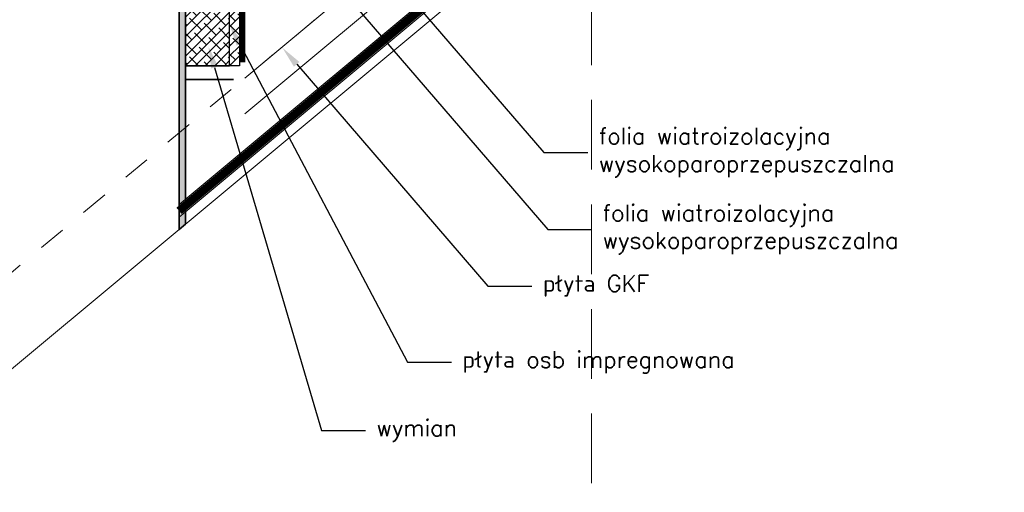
# Model space of a CAD drawing. Header units: millimetres. Extents: x -1427 to 10229, y -1578 to 5221.
# Tile 122 of 129: x 2074 to 2254, y 2369 to 2455. Entities that reach past the tile are written whole.
import ezdxf
from ezdxf import colors
from ezdxf.entities.mleader import LeaderData, LeaderLine
from ezdxf.math import Vec2, Vec3

# ---------------------------------------------------------------- set-up
doc = ezdxf.new("R2010")
doc.units = ezdxf.units.MM
for name, pattern in [('2_3', [1, 0.5, -0.5]), ('CACHE', [9.525, 6.35, -3.175]), ('DASHED', [19.05, 12.7, -6.35])]:
    doc.linetypes.add(name, pattern=pattern)
for name, color, linetype, lineweight in [('!! 0_ Istn-widok', 1, 'Continuous', 15), ('!! 2 _linia hydroizol', 32, 'Continuous', 9), ('!! 2_ remont Ocieplenie', 4, 'ZIGZAG', 5), ('.OPIS', 4, 'Continuous', 13), ('0-linia- drewno przekrój', 23, 'Continuous', 30), ('0_Sciany', 3, 'Continuous', 35), ('Widok', 1, 'Continuous', 15)]:
    doc.layers.add(name, color=color, linetype=linetype, lineweight=lineweight)
doc.styles.add('TXT', font='simplex.shx')
doc.linetypes.add('BATTING', pattern='A,0.00254,-2.54,[134,ltypeshp.shx,S=2.54,R=0,X=-2.54,Y=0],-5.08,[134,ltypeshp.shx,S=2.54,R=180,X=2.54,Y=0],-2.54', length=10.16254)
doc.linetypes.add('ZIGZAG', pattern='A,0.00254,-5.08,[131,ltypeshp.shx,S=5.08,R=0,X=-5.08,Y=0],-10.16,[131,ltypeshp.shx,S=5.08,R=180,X=5.08,Y=0],-5.08', length=20.32254)

msp = doc.modelspace()

# ---------------------------------------------------------------- hatches: boundary and pattern name
h = msp.add_hatch()
h.set_pattern_fill('AR-SAND', color=256, scale=0.25, angle=90, style=0)
h.set_pattern_definition([(127.5, (1940.50325, 2544.66848), (-0.48170594, -0.01574834), [0, -0.38, 0, -0.425, 0, -0.40625]), (97.5, (1940.50325, 2544.6685), (-0.7055365, 0.4424442), [0, -0.205, 0, -0.3425, 0, -0.13125]), (57.5, (1940.50325, 2544.36098), (-0.0014148, 0.7785355), [0, -0.125, 0, -0.45, 0, -0.5875]), (47.5, (1940.50325, 2544.361), (-0.2194189, 0.7515317), [0, -0.0625, 0, -0.295, 0, -0.3375])])
h.paths.add_polyline_path([(2104.68557, 2506.38911), (2103.48557, 2506.38911), (2103.48557, 2416.97201), (2104.68557, 2417.97268)])
h = msp.add_hatch()
h.set_pattern_fill('ANSI38', color=256, scale=10)
h.set_pattern_definition([(45, (1940.5032, 2635.2738), (-0.8838835, 0.8838835), []), (135, (1940.5032, 2635.2738), (-2.6516504, 0.8838835), [3.125, -1.875])])
h.paths.add_polyline_path([(2112.68557, 2506.38911), (2114.48557, 2506.38911), (2114.48557, 2446.81331), (2112.68557, 2446.81331)])
h = msp.add_hatch()
h.set_pattern_fill('ANSI38', color=256, scale=10)
h.set_pattern_definition([(45, (1650.6386, 2254.4053), (-0.8838835, 0.8838835), []), (135, (1650.6386, 2254.4053), (-2.6516504, 0.8838835), [3.125, -1.875])])
h.paths.add_polyline_path([(2104.68557, 2446.81331), (2112.68557, 2446.81331), (2112.68557, 2461.81331), (2104.68557, 2461.81331)])

# ---------------------------------------------------------------- linework, layer by layer
at = {"layer": '!! 0_ Istn-widok'}
for points in [[(2115.48557, 2444.55657), (2602.15021, 2850.3816)], [(2103.48557, 2421.52923), (2602.15021, 2837.36095), (2766.17782, 2700.57988)], [(2103.48557, 2419.23641), (2602.15021, 2835.06813), (2765.05017, 2699.2274)], [(2103.48557, 2416.97201), (2602.15021, 2832.80372), (2763.93649, 2697.89168)], [(1983.48557, 2316.97491), (2103.48557, 2416.97201)]]:
    msp.add_lwpolyline(points, dxfattribs=at)
at = {"layer": '!! 2 _linia hydroizol', "linetype": 'CACHE', "ltscale": 0.3, "const_width": 1.5}
msp.add_lwpolyline([(2103.48557, 2420.38282), (2602.15021, 2836.21454), (2765.614, 2699.90364)], dxfattribs=at)
at = {"layer": '!! 2_ remont Ocieplenie', "linetype": 'BATTING', "ltscale": 0.45}
msp.add_lwpolyline([(2115.48557, 2438.04625), (2602.15021, 2843.87127), (2769.37973, 2704.42016)], dxfattribs=at)
at = {"layer": '.OPIS', "linetype": 'DASHED'}
msp.add_lwpolyline([(1933.98206, 2256.44791), (2178.58636, 2256.44791), (2178.58636, 2616.2389), (1933.98206, 2616.2389)], close=True, dxfattribs=at)
at = {"layer": '0-linia- drewno przekrój'}
for points in [[(2112.68557, 2506.38911), (2114.48557, 2506.38911), (2114.48557, 2446.81331), (2112.68557, 2446.81331)], [(2104.68557, 2446.81331), (2112.68557, 2446.81331), (2112.68557, 2461.81331), (2104.68557, 2461.81331)]]:
    msp.add_lwpolyline(points, close=True, dxfattribs=at)
at = {"layer": '0_Sciany'}
msp.add_lwpolyline([(2104.68557, 2506.38911), (2103.48557, 2506.38911), (2103.48557, 2417.00639), (2104.68557, 2417.97268)], close=True, dxfattribs=at)
for points in [[(2104.68557, 2446.81331), (2112.68557, 2446.81331)], [(2104.68557, 2444.31331), (2113.40809, 2444.31331)]]:
    msp.add_lwpolyline(points, dxfattribs=at)
at = {"layer": 'Widok', "linetype": '2_3', "ltscale": 10}
msp.add_lwpolyline([(2212.8478, 2525.74601), (1976.22035, 2328.49439)], dxfattribs=at)
at = {"layer": 'Widok', "linetype": '2_3', "ltscale": 10, "const_width": 0.9}
msp.add_lwpolyline([(2114.98557, 2506.9809), (2114.98557, 2447.444)], dxfattribs=at)
at = {"layer": 'Widok'}
msp.add_lwpolyline([(2115.48557, 2484.32332), (2115.48557, 2447.444)], dxfattribs=at)

# ---------------------------------------------------------------- leaders
ml = msp.add_multileader_mtext('Standard')
ml.set_content('folia wiatroizolacyjna\\Pwysokoparoprzepuszczalna', color=256, style='TXT')
ml.set_leader_properties()
ml.build(insert=Vec2(0, 0))
ml.multileader.update_dxf_attribs({"text_left_attachment_type": 2, "text_right_attachment_type": 2})
ctx = ml.context
ctx.base_point, ctx.char_height, ctx.plane_origin = Vec3(2182.52987, 2461.60772), 3, Vec3(2157.38868, 2424.95262)
ctx.left_attachment, ctx.right_attachment = 2, 2
notes = []
notes.append((ctx, [(0, (1, 1, 0), (2174.52987, 2461.60772), (1, 0), 8, [(0, [(2139.01081, 2502.01419)], 0, [])])]))
ctx.mtext.insert, ctx.mtext.flow_direction = Vec3(2184.52987, 2466.10772), 5
ml = msp.add_multileader_mtext('Standard')
ml.set_content('folia wiatroizolacyjna\\Pwysokoparoprzepuszczalna', color=256, style='TXT')
ml.set_leader_properties()
ml.build(insert=Vec2(0, 0))
ml.multileader.update_dxf_attribs({"text_left_attachment_type": 2, "text_right_attachment_type": 2})
ctx = ml.context
ctx.base_point, ctx.char_height, ctx.plane_origin = Vec3(2177.91702, 2431.01219), 3, Vec3(2152.77584, 2394.35709)
ctx.left_attachment, ctx.right_attachment = 2, 2
notes.append((ctx, [(0, (1, 1, 0), (2169.91702, 2431.01219), (1, 0), 8, [(0, [(2132.48371, 2474.47086)], 0, [])])]))
ctx.mtext.insert, ctx.mtext.flow_direction = Vec3(2179.91702, 2435.51219), 5
ml = msp.add_multileader_mtext('Standard')
ml.set_content('folia wiatroizolacyjna\\Pwysokoparoprzepuszczalna', color=256, style='TXT')
ml.set_leader_properties()
ml.build(insert=Vec2(0, 0))
ml.multileader.update_dxf_attribs({"text_left_attachment_type": 2, "text_right_attachment_type": 2})
ctx = ml.context
ctx.base_point, ctx.char_height, ctx.plane_origin = Vec3(2178.60719, 2417.00687), 3, Vec3(2153.466, 2380.35177)
ctx.left_attachment, ctx.right_attachment = 2, 2
notes.append((ctx, [(0, (1, 1, 0), (2170.60719, 2417.00687), (1, 0), 8, [(0, [(2133.17387, 2460.46555)], 0, [])])]))
ctx.mtext.insert, ctx.mtext.flow_direction = Vec3(2180.60719, 2421.50687), 5
ml = msp.add_multileader_mtext('Standard')
ml.set_content('płyta osb impregnowana', color=256, style='TXT')
ml.set_leader_properties()
ml.build(insert=Vec2(0, 0))
ml.multileader.update_dxf_attribs({"text_left_attachment_type": 2, "text_right_attachment_type": 2})
ctx = ml.context
ctx.base_point, ctx.char_height, ctx.plane_origin = Vec3(2153.06822, 2392.79658), 3, Vec3(2127.92703, 2356.14148)
ctx.left_attachment, ctx.right_attachment = 2, 2
notes.append((ctx, [(0, (1, 1, 0), (2145.06822, 2392.79658), (1, 0), 8, [(0, [(2112.68557, 2454.31331)], 0, [])])]))
ctx.mtext.insert, ctx.mtext.flow_direction = Vec3(2155.06822, 2394.79658), 5
ml = msp.add_multileader_mtext('Standard')
ml.set_content('wymian', color=256, style='TXT')
ml.set_leader_properties()
ml.build(insert=Vec2(0, 0))
ml.multileader.update_dxf_attribs({"text_left_attachment_type": 2, "text_right_attachment_type": 2})
ctx = ml.context
ctx.base_point, ctx.char_height, ctx.plane_origin = Vec3(2137.4333, 2380.33779), 3, Vec3(2112.29211, 2343.68269)
ctx.left_attachment, ctx.right_attachment = 2, 2
notes.append((ctx, [(0, (1, 1, 0), (2129.4333, 2380.33779), (1, 0), 8, [(0, [(2108.83225, 2450.3473)], 0, [])])]))
ctx.mtext.insert, ctx.mtext.flow_direction = Vec3(2139.4333, 2382.33779), 5
ml = msp.add_multileader_mtext('Standard')
ml.set_content('płyta GKF ', color=256, style='TXT')
ml.set_leader_properties()
ml.build(insert=Vec2(0, 0))
ml.multileader.update_dxf_attribs({"text_left_attachment_type": 2, "text_right_attachment_type": 2})
ctx = ml.context
ctx.base_point, ctx.char_height, ctx.plane_origin = Vec3(2167.72176, 2406.65176), 3, Vec3(2142.58057, 2369.99666)
ctx.left_attachment, ctx.right_attachment = 2, 2
notes.append((ctx, [(0, (1, 1, 0), (2159.72176, 2406.65176), (1, 0), 8, [(0, [(2122.28844, 2450.11044)], 0, [])])]))
ctx.mtext.insert, ctx.mtext.flow_direction = Vec3(2169.72176, 2408.65176), 5
ml = msp.add_multileader_mtext('Standard')
ml.set_content('górna krawędź wiązara z drewna klejonego', color=256, style='TXT')
ml.set_leader_properties()
ml.build(insert=Vec2(0, 0))
ml.multileader.update_dxf_attribs({"text_left_attachment_type": 2, "text_right_attachment_type": 2})
ctx = ml.context
ctx.base_point, ctx.char_height, ctx.plane_origin = Vec3(2034.57639, 2324.66072), 3, Vec3(2009.4352, 2288.00562)
ctx.left_attachment, ctx.right_attachment = 2, 2
notes.append((ctx, [(0, (1, 1, 0), (2026.57639, 2324.66072), (1, 0), 8, [(0, [(2005.97533, 2394.67023)], 0, [])])]))
ctx.mtext.insert, ctx.mtext.flow_direction = Vec3(2036.57639, 2326.66072), 5
for ctx, leaders in notes:
    for number, flags, end, landing, length, lines in leaders:
        leader = LeaderData()
        leader.index, (leader.has_last_leader_line, leader.has_dogleg_vector, leader.attachment_direction) = number, flags
        leader.last_leader_point, leader.dogleg_vector, leader.dogleg_length = Vec3(end), Vec3(landing), length
        for number, points, colour, breaks in lines:
            line = LeaderLine()
            line.index, line.vertices, line.color, line.breaks = number, Vec3.list(points), colors.encode_raw_color(colour), breaks
            leader.lines.append(line)
        ctx.leaders.append(leader)

doc.saveas('drawing.dxf')
